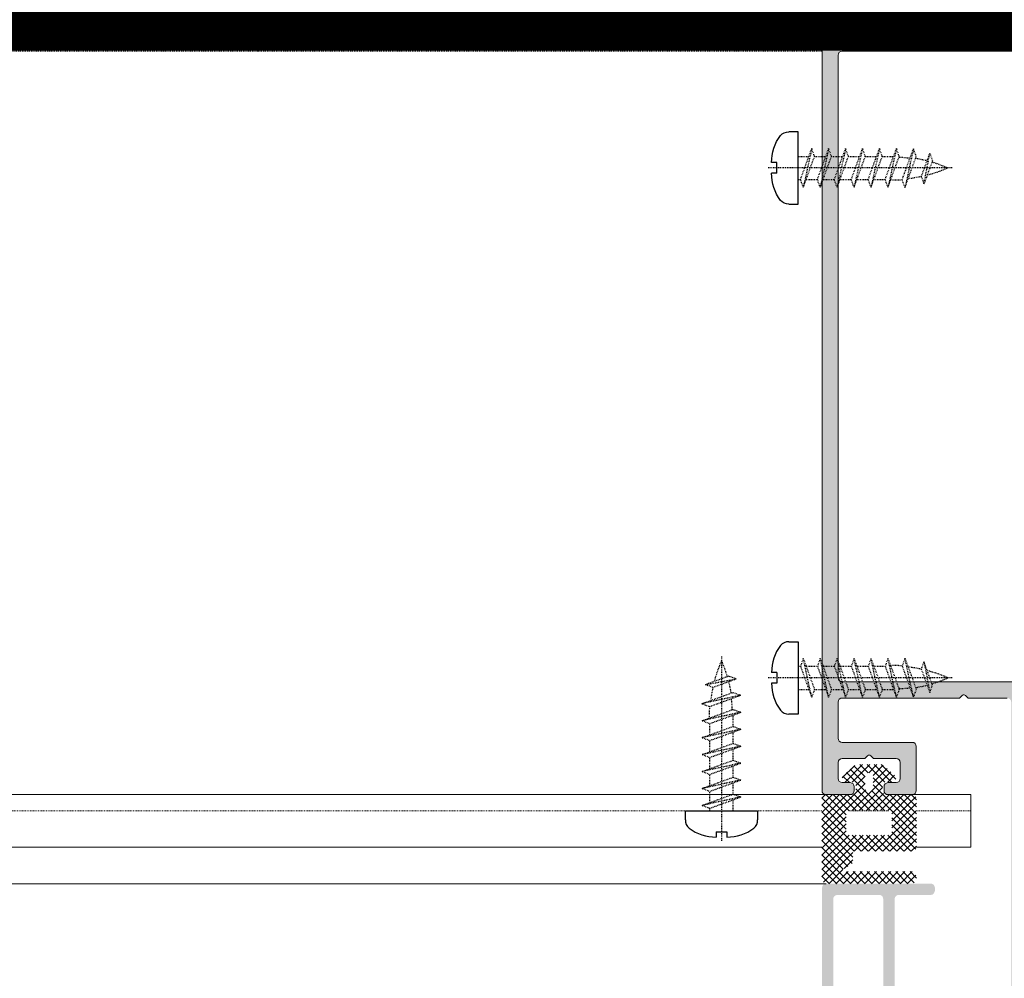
# Model space of a CAD drawing. Header units: millimetres. Extents: x -158258 to 126254, y -16359 to 60195.
# Tile 59 of 173: x -132780 to -132658, y 10580 to 10699. Entities that reach past the tile are written whole.
import ezdxf
from ezdxf.xclip import XClip

# ---------------------------------------------------------------- set-up
doc = ezdxf.new("R2010")
doc.units = ezdxf.units.MM
doc.header["$LTSCALE"] = 0.1
doc.header["$MEASUREMENT"] = 0
doc.header["$XCLIPFRAME"] = 0
doc.linetypes.add('CENTER', pattern=[2, 1.25, -0.25, 0.25, -0.25])
doc.linetypes.add('HIDDEN', pattern=[0.375, 0.25, -0.125])
for name, color, linetype, lineweight in [('01. Aluminium (Main Structure)', 6, 'Continuous', 5), ('3_Hatch', 8, 'Continuous', 0), ('S2-flooring plan', 6, 'Continuous', 5)]:
    doc.layers.add(name, color=color, linetype=linetype, lineweight=lineweight)
doc.layers.add('CENTER LINE', color=8, linetype='CENTER')
doc.layers.add('HARDWARES', color=7, linetype='Continuous')

# ---------------------------------------------------------------- blocks, each defined once
blk = doc.blocks.new('*U1024')
at = {"layer": '3_Hatch'}
for p, q in [((29.98959486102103, 199.7765712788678), (1079.986871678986, 199.7765712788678)), ((28.3994199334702, 105.4719347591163), (1079.986871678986, 105.4719347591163)), ((30.02557468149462, 98.96775415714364), (1079.986871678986, 98.96775415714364)), ((29.50582501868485, 94.41162153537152), (1079.986871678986, 94.41162153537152))]:
    blk.add_line(p, q, dxfattribs=at)
at = {"layer": '3_Hatch', "linetype": 'HIDDEN', "ltscale": 5}
blk.add_line((29.98959486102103, 197.7849324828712), (1079.986871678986, 197.7849324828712), dxfattribs=at)
at = {"layer": '3_Hatch', "linetype": 'HIDDEN'}
blk.add_line((30.02557381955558, 103.4802959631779), (1079.986871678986, 103.4802959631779), dxfattribs=at)
blk = doc.blocks.new('A$C23054C9A')
at = {"layer": '3_Hatch'}
h = blk.add_hatch(color=256, dxfattribs=at)
h.dxf.hatch_style = 1
h.paths.add_polyline_path([(10.36235835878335, 60.5273725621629), (10.36235835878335, 25.99274578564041), (10.32502586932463, 25.82786062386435), (10.21613944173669, 25.645346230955), (10.03258803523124, 25.53542278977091), (9.850073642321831, 25.51675654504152), (4.654635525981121, 25.51675654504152), (4.453454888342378, 25.53542278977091), (4.289606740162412, 25.645346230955), (4.197312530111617, 25.82786062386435), (4.16101705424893, 25.99274578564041), (4.16101705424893, 60.5273725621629), (4.197312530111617, 60.71092396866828), (4.289606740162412, 60.87477211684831), (4.453454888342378, 60.98469555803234), (4.654635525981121, 61.02202804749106), (9.850073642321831, 61.02202804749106), (10.03258803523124, 60.98469555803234), (10.21613944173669, 60.87477211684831), (10.32502586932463, 60.71092396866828)], flags=16)
h.paths.add_polyline_path([(4.16101705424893, 5.890237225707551), (4.106055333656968, 6.091417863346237), (3.996131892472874, 6.256303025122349), (3.84991297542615, 6.366226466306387), (3.648732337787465, 6.402521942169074), (3.246371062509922, 6.402521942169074), (3.063856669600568, 6.366226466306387), (2.898971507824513, 6.256303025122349), (2.789048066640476, 6.091417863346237), (2.752752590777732, 5.890237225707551), (2.752752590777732, 1.902919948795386), (2.69779087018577, 1.701739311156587), (2.587867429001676, 1.536854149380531), (2.441648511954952, 1.426930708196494), (2.240467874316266, 1.408264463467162), (-4.454491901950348, 1.408264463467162), (-4.637006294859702, 1.426930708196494), (-4.801891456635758, 1.536854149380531), (-4.911814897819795, 1.701739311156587), (-4.948110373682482, 1.902919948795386), (-4.948110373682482, 19.49896664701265), (-4.911814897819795, 19.70014728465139), (-4.801891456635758, 19.84636620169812), (-4.637006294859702, 19.95628964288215), (-4.454491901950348, 20.01125136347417), (-1.893068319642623, 20.01125136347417), (-1.710553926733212, 20.04754683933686), (-1.545668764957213, 20.15747028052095), (-1.435745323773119, 20.32235544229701), (-1.399449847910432, 20.50486983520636), (-1.399449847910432, 23.59620736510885), (-1.380783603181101, 23.7973880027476), (-1.271897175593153, 23.96227316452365), (-1.088345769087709, 24.07219660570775), (-0.88716513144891, 24.10849208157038), (2.240467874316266, 24.10849208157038), (2.441648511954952, 24.07219660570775), (2.587867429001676, 23.96227316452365), (2.69779087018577, 23.7973880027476), (2.752752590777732, 23.59620736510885), (2.752752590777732, 19.60889008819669), (2.789048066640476, 19.40770945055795), (2.898971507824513, 19.26149053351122), (3.063856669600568, 19.15156709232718), (3.246371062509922, 19.11527161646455), (3.648732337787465, 19.11527161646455), (3.84991297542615, 19.15156709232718), (3.996131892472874, 19.26149053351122), (4.106055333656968, 19.40770945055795), (4.16101705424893, 19.60889008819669), (4.16101705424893, 23.59620736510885), (4.197312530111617, 23.7973880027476), (4.289606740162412, 23.96227316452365), (4.453454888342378, 24.07219660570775), (4.654635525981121, 24.10849208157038), (9.850073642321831, 24.10849208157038), (10.03258803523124, 24.07219660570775), (10.21613944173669, 23.96227316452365), (10.32502586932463, 23.7973880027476), (10.36235835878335, 23.59620736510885), (10.36235835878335, 1.902919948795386), (10.32502586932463, 1.701739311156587), (10.21613944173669, 1.536854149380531), (10.03258803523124, 1.426930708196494), (9.850073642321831, 1.408264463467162), (4.654635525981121, 1.408264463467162), (4.453454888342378, 1.426930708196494), (4.289606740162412, 1.536854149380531), (4.197312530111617, 1.701739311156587), (4.16101705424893, 1.902919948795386)], flags=16)
h.paths.add_polyline_path([(-6.045270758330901, 4.536934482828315), (-6.35637483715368, 4.225830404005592), (-6.35637483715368, 1.902919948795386), (-6.3937073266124, 1.701739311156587), (-6.502593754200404, 1.536854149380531), (-6.667478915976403, 1.426930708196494), (-6.868659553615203, 1.408264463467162), (-9.246531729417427, 1.408264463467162), (-9.447712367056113, 1.426930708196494), (-9.593931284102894, 1.536854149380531), (-9.70385472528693, 1.701739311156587), (-9.75881644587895, 1.902919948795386), (-9.75881644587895, 2.506461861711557), (-9.795111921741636, 2.688976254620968), (-9.905035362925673, 2.853861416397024), (-10.06992052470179, 2.963784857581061), (-10.25243491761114, 3.000080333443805), (-10.45361555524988, 2.963784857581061), (-10.61850071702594, 2.853861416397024), (-10.72842415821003, 2.688976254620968), (-10.76471963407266, 2.506461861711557), (-10.76471963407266, 0.493618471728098), (-10.72842415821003, 0.3111040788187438), (-10.61850071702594, 0.1462189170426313), (-10.45361555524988, 0.03629547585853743), (-10.25243491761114, -4.035882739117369e-12), (10.25243491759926, -4.035882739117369e-12), (10.453615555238, -0.05496172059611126), (10.59983447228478, -0.1648851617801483), (10.70975791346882, -0.3111040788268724), (10.76471963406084, -0.512284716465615), (10.76471963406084, -1.518187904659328), (10.80101510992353, -1.700702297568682), (10.89227230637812, -1.865587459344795), (11.05715746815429, -1.975510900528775), (11.25833810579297, -1.99314013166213), (11.44085249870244, -1.975510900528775), (11.6057376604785, -1.865587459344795), (11.71566110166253, -1.700702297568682), (11.75195657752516, -1.518187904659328), (11.75195657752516, 61.91800779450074), (11.71566110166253, 62.11918843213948), (11.6057376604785, 62.28407359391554), (11.44085249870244, 62.39296002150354), (11.25833810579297, 62.41162626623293), (-1.746849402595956, 62.41162626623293), (-1.948030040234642, 62.39296002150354), (-2.094248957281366, 62.28407359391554), (-2.20417239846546, 62.11918843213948), (-2.259134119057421, 61.91800779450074), (-2.259134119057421, 61.5156465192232), (-2.20417239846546, 61.3507613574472), (-2.094248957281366, 61.16824696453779), (-1.948030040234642, 61.05832352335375), (-1.746849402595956, 61.02202804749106), (2.240467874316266, 61.02202804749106), (2.441648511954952, 60.98469555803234), (2.587867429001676, 60.87477211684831), (2.69779087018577, 60.71092396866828), (2.752752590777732, 60.5273725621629), (2.752752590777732, 25.99274578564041), (2.69779087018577, 25.82786062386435), (2.587867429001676, 25.645346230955), (2.441648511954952, 25.53542278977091), (2.240467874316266, 25.51675654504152), (-3.832283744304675, 25.51675654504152), (-3.997168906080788, 25.48046106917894), (-4.088426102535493, 25.42549934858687), (-4.179683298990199, 25.37053762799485), (-4.23464501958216, 25.29794667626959), (-4.289606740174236, 25.22431871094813), (-4.308272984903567, 25.13306151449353), (-4.325902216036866, 25.05943354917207), (-4.325902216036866, 24.96817635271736), (-4.308272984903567, 24.87691915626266), (-4.289606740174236, 24.78566195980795), (-4.23464501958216, 24.7120339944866), (-4.179683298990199, 24.63944304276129), (-4.088426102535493, 24.58448132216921), (-3.997168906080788, 24.54818584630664), (-3.88724546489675, 24.51085335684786), (-3.302369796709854, 24.51085335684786), (-3.101189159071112, 24.4558916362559), (-2.953933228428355, 24.34700520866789), (-2.84504680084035, 24.19974927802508), (-2.807714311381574, 23.99856864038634), (-2.807714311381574, 21.9141713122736), (-2.84504680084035, 21.71299067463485), (-2.953933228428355, 21.5481055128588), (-3.101189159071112, 21.43818207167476), (-3.302369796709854, 21.40188659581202), (-8.86283669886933, 21.40188659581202), (-9.045351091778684, 21.43818207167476), (-9.21023625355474, 21.5481055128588), (-9.320159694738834, 21.71299067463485), (-9.356455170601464, 21.9141713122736), (-9.356455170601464, 23.99856864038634), (-9.320159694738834, 24.19974927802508), (-9.21023625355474, 24.34700520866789), (-9.045351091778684, 24.4558916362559), (-8.86283669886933, 24.51085335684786), (-8.331885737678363, 24.51085335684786), (-8.130705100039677, 24.54818584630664), (-7.984486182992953, 24.65707227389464), (-7.874562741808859, 24.80432820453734), (-7.819601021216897, 25.00550884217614), (-7.874562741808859, 25.20668947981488), (-7.984486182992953, 25.35290839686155), (-8.130705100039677, 25.46283183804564), (-8.331885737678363, 25.51675654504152), (-10.25243491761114, 25.51675654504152), (-10.45361555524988, 25.46283183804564), (-10.61850071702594, 25.35290839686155), (-10.72842415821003, 25.20668947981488), (-10.76471963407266, 25.00550884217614), (-10.76471963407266, 17.9081877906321), (-10.72842415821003, 17.70700715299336), (-10.61850071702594, 17.54212199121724), (-10.45361555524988, 17.43219855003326), (-10.25243491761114, 17.39590307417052), (-9.868739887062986, 17.39590307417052), (-9.667559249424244, 17.43219855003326), (-9.48504485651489, 17.54212199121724), (-9.41141689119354, 17.70700715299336), (-9.356455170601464, 17.9081877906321), (-9.356455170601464, 19.49896664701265), (-9.320159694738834, 19.70014728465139), (-9.21023625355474, 19.84636620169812), (-9.045351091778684, 19.95628964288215), (-8.86283669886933, 20.01125136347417), (-6.868659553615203, 20.01125136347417), (-6.667478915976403, 19.95628964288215), (-6.502593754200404, 19.84636620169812), (-6.3937073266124, 19.70014728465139), (-6.35637483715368, 19.49896664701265), (-6.35637483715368, 10.24362030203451), (-6.3937073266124, 10.06110590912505), (-6.502593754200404, 9.896220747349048), (-6.667478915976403, 9.786297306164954), (-6.868659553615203, 9.731335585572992), (-8.86283669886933, 9.731335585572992), (-9.045351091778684, 9.786297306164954), (-9.21023625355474, 9.896220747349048), (-9.320159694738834, 10.06110590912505), (-9.356455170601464, 10.24362030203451), (-9.356455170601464, 11.30448521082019), (-9.41141689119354, 11.4869996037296), (-9.48504485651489, 11.65188476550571), (-9.667559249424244, 11.76180820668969), (-9.868739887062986, 11.79810368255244), (-10.25243491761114, 11.79810368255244), (-10.45361555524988, 11.76180820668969), (-10.61850071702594, 11.65188476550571), (-10.72842415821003, 11.4869996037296), (-10.76471963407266, 11.30448521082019), (-10.76471963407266, 6.987397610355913), (-10.74709040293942, 6.859844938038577), (-10.70975791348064, 6.768587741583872), (-10.65479619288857, 6.694959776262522), (-10.59983447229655, 6.639998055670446), (-10.54590976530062, 6.585036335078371), (-10.47228179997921, 6.548740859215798), (-10.39865383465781, 6.512445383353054), (-10.32606288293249, 6.493779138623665), (-10.25243491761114, 6.493779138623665), (-10.16117772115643, 6.493779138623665), (-10.08858676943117, 6.530074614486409), (-10.01495880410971, 6.567407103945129), (-9.941330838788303, 6.603702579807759), (-9.887406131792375, 6.676293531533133), (-9.8324444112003, 6.74992149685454), (-9.75881644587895, 6.987397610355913), (-9.75881644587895, 7.590939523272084), (-9.70385472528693, 7.792120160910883), (-9.593931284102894, 7.957005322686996), (-9.447712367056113, 8.066928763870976), (-9.246531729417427, 8.085595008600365), (-6.868659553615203, 8.085595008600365), (-6.667478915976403, 8.066928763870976), (-6.502593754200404, 7.957005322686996), (-6.3937073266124, 7.792120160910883), (-6.35637483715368, 7.590939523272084), (-6.35637483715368, 5.268029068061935), (-6.045270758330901, 4.956924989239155), (-5.954013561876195, 4.829372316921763), (-5.954013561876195, 4.664487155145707)])
blk = doc.blocks.new('A$C768C5112')
at = {"layer": '3_Hatch'}
h = blk.add_hatch(color=256, dxfattribs=at)
h.dxf.hatch_style = 1
h.paths.add_polyline_path([(-4.223506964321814, -41.98522546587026), (-3.912497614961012, -41.67421611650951), (-3.912497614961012, -37.70677351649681), (-4.498231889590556, -36.68251605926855), (-4.498231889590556, -2.487038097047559), (-4.461947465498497, -2.304579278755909), (-4.352057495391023, -2.139744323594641), (-4.205883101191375, -2.029854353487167), (-4.004763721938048, -1.993569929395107), (4.004763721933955, -1.993569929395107), (4.188259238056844, -2.029854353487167), (4.35205749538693, -2.139744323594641), (4.461947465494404, -2.304579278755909), (4.516892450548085, -2.487038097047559), (4.516892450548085, -36.68251605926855), (3.894873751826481, -37.70677351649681), (3.894873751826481, -41.67421611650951), (4.205883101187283, -41.98522546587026), (4.297112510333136, -42.13139986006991), (4.297112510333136, -42.27757425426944), (4.205883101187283, -42.42374864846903), (3.894873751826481, -42.71713413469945), (3.894873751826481, -46.6845767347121), (4.516892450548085, -47.70883419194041), (4.516892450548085, -53.70716784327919), (4.461947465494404, -53.8896266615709), (4.35205749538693, -54.05446161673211), (4.188259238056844, -54.16435158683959), (4.004763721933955, -54.2006360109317), (-4.004763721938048, -54.2006360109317), (-4.205883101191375, -54.16435158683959), (-4.352057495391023, -54.05446161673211), (-4.461947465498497, -53.8896266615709), (-4.498231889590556, -53.70716784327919), (-4.498231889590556, -47.70883419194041), (-3.912497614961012, -46.6845767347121), (-3.912497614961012, -42.71713413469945), (-4.223506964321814, -42.42374864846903), (-4.278451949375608, -42.27757425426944), (-4.278451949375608, -42.13139986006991)], flags=16)
h.paths.add_polyline_path([(10.03938179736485, -54.01714049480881), (9.984436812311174, -54.2006360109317), (9.965776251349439, -54.38309482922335), (9.856922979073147, -54.54792978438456), (9.692088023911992, -54.65781975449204), (9.509629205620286, -54.69410417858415), (7.003930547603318, -54.69410417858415), (6.821471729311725, -54.65781975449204), (6.637976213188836, -54.54792978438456), (6.528086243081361, -54.38309482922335), (6.510462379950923, -54.2006360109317), (6.510462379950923, -2.487038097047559), (6.528086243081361, -2.304579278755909), (6.637976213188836, -2.139744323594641), (6.821471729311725, -2.029854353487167), (7.003930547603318, -1.993569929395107), (11.88677733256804, -1.993569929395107), (12.17912612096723, -1.682560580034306), (12.32530051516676, -1.591331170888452), (12.47147490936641, -1.591331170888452), (12.59898874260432, -1.682560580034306), (12.92865865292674, -1.993569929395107), (27.50255676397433, -1.993569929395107), (27.68605228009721, -2.029854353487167), (27.86851109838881, -2.139744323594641), (27.95974050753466, -2.304579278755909), (27.99602493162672, -2.487038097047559), (27.99602493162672, -6.985269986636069), (27.95974050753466, -7.186389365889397), (27.86851109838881, -7.351224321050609), (27.68605228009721, -7.461114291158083), (27.50255676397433, -7.497398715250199), (18.81710233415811, -7.497398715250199), (18.61598295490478, -7.533683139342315), (18.45114799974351, -7.64357310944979), (18.34125802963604, -7.808408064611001), (18.30497360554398, -8.009527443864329), (18.30497360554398, -13.47707180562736), (18.34125802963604, -13.67819118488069), (18.45114799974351, -13.86065000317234), (18.61598295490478, -13.95291611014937), (18.81710233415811, -13.98920053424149), (21.79760859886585, -13.98920053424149), (21.99872797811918, -13.95291611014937), (22.16356293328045, -13.86065000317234), (22.27241620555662, -13.67819118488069), (22.29107676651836, -13.47707180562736), (22.29107676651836, -13.00122750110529), (22.27241620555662, -12.80010812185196), (22.16356293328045, -12.65393372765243), (21.99872797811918, -12.5440437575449), (21.79760859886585, -12.49013547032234), (20.80963556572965, -12.49013547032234), (20.60851618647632, -12.4528143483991), (20.46234179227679, -12.34292437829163), (20.35245182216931, -12.19674998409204), (20.29750683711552, -11.99563060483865), (20.29750683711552, -10.00309737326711), (20.35245182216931, -9.801977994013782), (20.46234179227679, -9.655803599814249), (20.60851618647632, -9.545913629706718), (20.80963556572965, -9.49096864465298), (23.64396743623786, -9.49096864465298), (23.93735292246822, -9.179959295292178), (24.08352731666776, -9.106353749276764), (24.2297017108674, -9.106353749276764), (24.35721554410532, -9.179959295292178), (24.68688545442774, -9.49096864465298), (27.50255676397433, -9.49096864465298), (27.68605228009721, -9.545913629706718), (27.86851109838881, -9.655803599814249), (27.95974050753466, -9.801977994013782), (27.99602493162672, -10.00309737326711), (27.99602493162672, -11.99563060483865), (27.95974050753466, -12.19674998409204), (27.86851109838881, -12.34292437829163), (27.68605228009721, -12.4528143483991), (27.50255676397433, -12.49013547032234), (26.51562042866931, -12.49013547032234), (26.31450104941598, -12.5440437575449), (26.16832665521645, -12.65393372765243), (26.05843668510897, -12.80010812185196), (26.00349170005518, -13.00122750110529), (26.00349170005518, -13.47707180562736), (26.05843668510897, -13.67819118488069), (26.16832665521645, -13.86065000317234), (26.31450104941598, -13.95291611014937), (26.51562042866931, -13.98920053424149), (29.51375055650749, -13.98920053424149), (29.69724607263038, -13.95291611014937), (29.86208102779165, -13.86065000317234), (29.97093430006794, -13.67819118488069), (29.98959486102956, -13.47707180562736), (29.97093430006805, 81.00442663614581), (29.86208102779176, 81.1879221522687), (29.77966355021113, 81.24286713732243), (29.69724607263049, 81.29781212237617), (29.60549831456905, 81.3066240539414), (29.5137505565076, 81.31543598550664), (-29.51375055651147, 81.31543598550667), (-29.7148699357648, 81.2978121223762), (-29.86104432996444, 81.18792215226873), (-29.97093430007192, 81.00442663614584), (-30.00721872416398, 80.84062837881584), (-30.00721872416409, -13.47707180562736), (-29.97093430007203, -13.67819118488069), (-29.86104432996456, -13.86065000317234), (-29.71486993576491, -13.95291611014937), (-29.51375055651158, -13.98920053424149), (-26.4959231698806, -13.98920053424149), (-26.31346435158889, -13.95291611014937), (-26.14862939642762, -13.86065000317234), (-26.03873942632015, -13.67819118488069), (-26.00245500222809, -13.47707180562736), (-26.00245500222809, -13.00122750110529), (-26.03873942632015, -12.80010812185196), (-26.14862939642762, -12.65393372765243), (-26.31346435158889, -12.5440437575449), (-26.4959231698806, -12.49013547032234), (-27.52018062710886, -12.49013547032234), (-27.68501558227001, -12.4528143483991), (-27.86747440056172, -12.34292437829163), (-27.97736437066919, -12.19674998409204), (-28.01364879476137, -11.99563060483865), (-28.01364879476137, -10.00309737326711), (-27.97736437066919, -9.801977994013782), (-27.86747440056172, -9.655803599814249), (-27.68501558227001, -9.545913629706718), (-27.52018062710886, -9.49096864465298), (-24.68584875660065, -9.49096864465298), (-24.37483940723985, -9.179959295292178), (-24.24732557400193, -9.106353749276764), (-24.06383005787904, -9.106353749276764), (-23.93631622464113, -9.179959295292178), (-23.62530687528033, -9.49096864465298), (-20.80963556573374, -9.49096864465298), (-20.60851618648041, -9.545913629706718), (-20.44368123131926, -9.655803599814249), (-20.33379126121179, -9.801977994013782), (-20.29750683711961, -10.00309737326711), (-20.29750683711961, -11.99563060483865), (-20.33379126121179, -12.19674998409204), (-20.44368123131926, -12.34292437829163), (-20.60851618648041, -12.4528143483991), (-20.80963556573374, -12.49013547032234), (-21.81523246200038, -12.49013547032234), (-22.01635184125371, -12.5440437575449), (-22.16252623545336, -12.65393372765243), (-22.27241620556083, -12.80010812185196), (-22.30870062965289, -13.00122750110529), (-22.30870062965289, -13.47707180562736), (-22.27241620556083, -13.67819118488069), (-22.16252623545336, -13.86065000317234), (-22.01635184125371, -13.95291611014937), (-21.81523246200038, -13.98920053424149), (-18.79740507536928, -13.98920053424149), (-18.61494625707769, -13.95291611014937), (-18.45011130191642, -13.86065000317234), (-18.34125802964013, -13.67819118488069), (-18.30393690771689, -13.47707180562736), (-18.30393690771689, -8.009527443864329), (-18.34125802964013, -7.808408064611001), (-18.45011130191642, -7.64357310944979), (-18.61494625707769, -7.533683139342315), (-18.79740507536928, -7.497398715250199), (-27.52018062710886, -7.497398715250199), (-27.68501558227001, -7.461114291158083), (-27.86747440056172, -7.351224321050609), (-27.97736437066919, -7.186389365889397), (-28.01364879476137, -6.985269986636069), (-28.01364879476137, -2.487038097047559), (-27.97736437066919, -2.304579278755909), (-27.86747440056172, -2.139744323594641), (-27.68501558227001, -2.029854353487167), (-27.52018062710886, -1.993569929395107), (-12.92762195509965, -1.993569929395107), (-12.61764930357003, -1.682560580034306), (-12.48909877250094, -1.591331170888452), (-12.3429243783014, -1.591331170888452), (-12.17808942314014, -1.682560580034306), (-11.86708007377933, -1.993569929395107), (-7.002893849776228, -1.993569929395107), (-6.801774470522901, -2.029854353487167), (-6.655600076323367, -2.139744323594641), (-6.545710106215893, -2.304579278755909), (-6.509425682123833, -2.487038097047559), (-6.509425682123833, -54.2006360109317), (-6.545710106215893, -54.38309482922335), (-6.655600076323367, -54.54792978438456), (-6.801774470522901, -54.65781975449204), (-7.002893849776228, -54.69410417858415), (-9.508592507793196, -54.69410417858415), (-9.709711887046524, -54.65781975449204), (-9.855886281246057, -54.54792978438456), (-9.965776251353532, -54.38309482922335), (-10.0020606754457, -54.2006360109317), (-10.03834509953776, -54.01714049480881), (-10.14823506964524, -53.83468167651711), (-10.31307002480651, -53.72479170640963), (-10.4955288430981, -53.70716784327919), (-11.50216243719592, -53.70716784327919), (-11.70328181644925, -53.72479170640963), (-11.8494562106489, -53.83468167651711), (-11.95934618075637, -54.01714049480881), (-12.01325446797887, -54.2006360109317), (-12.01325446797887, -56.21182980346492), (-11.95934618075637, -56.39532531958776), (-11.8494562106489, -56.55912357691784), (-11.70328181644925, -56.66901354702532), (-11.50216243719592, -56.68767410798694), (-0.5297525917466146, -56.68767410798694), (-0.201119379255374, -56.39532531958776), (-0.07256884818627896, -56.3217197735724), (0.07360554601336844, -56.3217197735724), (0.2197799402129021, -56.39532531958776), (0.5121287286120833, -56.68767410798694), (11.50216243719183, -56.68767410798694), (11.68565795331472, -56.66901354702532), (11.8494562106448, -56.55912357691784), (11.95934618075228, -56.39532531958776), (12.01429116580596, -56.21182980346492), (12.01429116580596, -54.2006360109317), (11.95934618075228, -54.01714049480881), (11.8494562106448, -53.83468167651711), (11.68565795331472, -53.72479170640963), (11.50216243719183, -53.70716784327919), (10.4965655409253, -53.70716784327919), (10.29544616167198, -53.72479170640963), (10.14927176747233, -53.83468167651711)])
h.paths.add_polyline_path([(27.99602493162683, 77.82280099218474), (27.95974050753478, 78.0062965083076), (27.86851109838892, 78.1887553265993), (27.68605228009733, 78.29864529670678), (27.50255676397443, 78.33492972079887), (-27.52018062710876, 78.3349297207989), (-27.6850155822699, 78.29864529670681), (-27.8674744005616, 78.18875532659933), (-27.97736437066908, 78.00629650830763), (-28.01364879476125, 77.82280099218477), (-28.01364879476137, 0.5121287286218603), (-27.97736437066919, 0.3110093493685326), (-27.86747440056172, 0.1648349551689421), (-27.68501558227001, 0.05494498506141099), (-27.52018062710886, 7.73070496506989e-12), (27.50255676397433, 7.73070496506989e-12), (27.68605228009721, 0.05494498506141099), (27.86851109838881, 0.1648349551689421), (27.95974050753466, 0.3110093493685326), (27.99602493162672, 0.5121287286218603)], flags=16)
at = {"layer": '01. Aluminium (Main Structure)', "linetype": 'ByBlock'}
for p, q in [((-30.00721872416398, 80.84062837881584), (-29.97093430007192, 81.00442663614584)), ((-30.00721872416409, -13.47707180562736), (-30.00721872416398, 80.84062837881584)), ((-29.97093430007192, 81.00442663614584), (-29.86104432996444, 81.18792215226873)), ((-29.86104432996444, 81.18792215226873), (-29.7148699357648, 81.2978121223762)), ((-29.7148699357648, 81.2978121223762), (-29.51375055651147, 81.31543598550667)), ((-29.51375055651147, 81.31543598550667), (29.5137505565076, 81.31543598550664)), ((-27.8674744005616, 78.18875532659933), (-27.6850155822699, 78.29864529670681)), ((-27.6850155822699, 78.29864529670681), (-27.52018062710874, 78.3349297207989)), ((-27.52018062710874, 78.3349297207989), (27.50255676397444, 78.33492972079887)), ((-28.01364879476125, 77.82280099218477), (-27.97736437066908, 78.00629650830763)), ((-28.01364879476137, 0.5121287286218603), (-28.01364879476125, 77.82280099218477)), ((-27.97736437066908, 78.00629650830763), (-27.8674744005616, 78.18875532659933)), ((-27.97736437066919, 0.3110093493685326), (-28.01364879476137, 0.5121287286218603)), ((-27.86747440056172, 0.1648349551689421), (-27.97736437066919, 0.3110093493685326)), ((-27.68501558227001, 0.05494498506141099), (-27.86747440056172, 0.1648349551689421)), ((-27.52018062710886, 7.73070496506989e-12), (-27.68501558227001, 0.05494498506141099)), ((27.50255676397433, 7.73070496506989e-12), (-27.52018062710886, 7.73070496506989e-12)), ((-28.01364879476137, -2.487038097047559), (-27.97736437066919, -2.304579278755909)), ((-27.97736437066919, -2.304579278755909), (-27.86747440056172, -2.139744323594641)), ((-27.86747440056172, -2.139744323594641), (-27.68501558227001, -2.029854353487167)), ((-27.68501558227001, -2.029854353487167), (-27.52018062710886, -1.993569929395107)), ((-27.52018062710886, -1.993569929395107), (-12.92762195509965, -1.993569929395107)), ((-12.92762195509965, -1.993569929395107), (-12.61764930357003, -1.682560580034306)), ((-12.61764930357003, -1.682560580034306), (-12.48909877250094, -1.591331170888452)), ((-12.48909877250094, -1.591331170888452), (-12.3429243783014, -1.591331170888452)), ((-12.3429243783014, -1.591331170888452), (-12.17808942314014, -1.682560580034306)), ((-12.17808942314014, -1.682560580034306), (-11.86708007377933, -1.993569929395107)), ((-11.86708007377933, -1.993569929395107), (-7.002893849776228, -1.993569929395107)), ((-28.01364879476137, -6.985269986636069), (-28.01364879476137, -2.487038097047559)), ((-27.97736437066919, -7.186389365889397), (-28.01364879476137, -6.985269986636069)), ((-27.86747440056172, -7.351224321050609), (-27.97736437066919, -7.186389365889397)), ((-27.68501558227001, -7.461114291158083), (-27.86747440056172, -7.351224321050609)), ((-27.52018062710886, -7.497398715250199), (-27.68501558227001, -7.461114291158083)), ((-18.79740507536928, -7.497398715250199), (-27.52018062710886, -7.497398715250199)), ((-18.79740507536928, -7.497398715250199), (-18.61494625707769, -7.533683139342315)), ((-18.61494625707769, -7.533683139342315), (-18.45011130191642, -7.64357310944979)), ((-18.45011130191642, -7.64357310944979), (-18.34125802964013, -7.808408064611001)), ((-18.34125802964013, -7.808408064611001), (-18.30393690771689, -8.009527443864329)), ((-18.30393690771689, -8.009527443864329), (-18.30393690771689, -13.47707180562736)), ((-27.97736437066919, -9.801977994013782), (-27.86747440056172, -9.655803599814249)), ((-27.86747440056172, -9.655803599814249), (-27.68501558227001, -9.545913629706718)), ((-27.68501558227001, -9.545913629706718), (-27.52018062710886, -9.49096864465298)), ((-27.52018062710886, -9.49096864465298), (-24.68584875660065, -9.49096864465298)), ((-24.68584875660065, -9.49096864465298), (-24.37483940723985, -9.179959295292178)), ((-24.37483940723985, -9.179959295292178), (-24.24732557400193, -9.106353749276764)), ((-24.24732557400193, -9.106353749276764), (-24.06383005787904, -9.106353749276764)), ((-24.06383005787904, -9.106353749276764), (-23.93631622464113, -9.179959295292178)), ((-23.93631622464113, -9.179959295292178), (-23.62530687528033, -9.49096864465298)), ((-23.62530687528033, -9.49096864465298), (-20.80963556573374, -9.49096864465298)), ((-20.80963556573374, -9.49096864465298), (-20.60851618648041, -9.545913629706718)), ((-20.60851618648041, -9.545913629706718), (-20.44368123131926, -9.655803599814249)), ((-20.44368123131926, -9.655803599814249), (-20.33379126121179, -9.801977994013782)), ((-28.01364879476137, -10.00309737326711), (-27.97736437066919, -9.801977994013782)), ((-28.01364879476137, -11.99563060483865), (-28.01364879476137, -10.00309737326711)), ((-20.33379126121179, -9.801977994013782), (-20.29750683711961, -10.00309737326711)), ((-20.29750683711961, -10.00309737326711), (-20.29750683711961, -11.99563060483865)), ((-27.97736437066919, -12.19674998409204), (-28.01364879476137, -11.99563060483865)), ((-27.86747440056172, -12.34292437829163), (-27.97736437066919, -12.19674998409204)), ((-20.33379126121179, -12.19674998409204), (-20.44368123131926, -12.34292437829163)), ((-20.29750683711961, -11.99563060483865), (-20.33379126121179, -12.19674998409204)), ((-27.68501558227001, -12.4528143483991), (-27.86747440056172, -12.34292437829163)), ((-27.52018062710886, -12.49013547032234), (-27.68501558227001, -12.4528143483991)), ((-26.4959231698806, -12.49013547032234), (-27.52018062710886, -12.49013547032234)), ((-26.4959231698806, -12.49013547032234), (-26.31346435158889, -12.5440437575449)), ((-26.31346435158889, -12.5440437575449), (-26.14862939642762, -12.65393372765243)), ((-26.14862939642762, -12.65393372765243), (-26.03873942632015, -12.80010812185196)), ((-26.03873942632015, -12.80010812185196), (-26.00245500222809, -13.00122750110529)), ((-26.00245500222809, -13.00122750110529), (-26.00245500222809, -13.47707180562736)), ((-22.30870062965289, -13.00122750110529), (-22.27241620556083, -12.80010812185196)), ((-22.30870062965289, -13.00122750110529), (-22.30870062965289, -13.47707180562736)), ((-22.27241620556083, -12.80010812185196), (-22.16252623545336, -12.65393372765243)), ((-22.16252623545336, -12.65393372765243), (-22.01635184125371, -12.5440437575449)), ((-22.01635184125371, -12.5440437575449), (-21.81523246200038, -12.49013547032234)), ((-20.80963556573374, -12.49013547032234), (-21.81523246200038, -12.49013547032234)), ((-20.60851618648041, -12.4528143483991), (-20.80963556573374, -12.49013547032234)), ((-20.44368123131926, -12.34292437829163), (-20.60851618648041, -12.4528143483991)), ((-29.97093430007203, -13.67819118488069), (-30.00721872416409, -13.47707180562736)), ((-29.86104432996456, -13.86065000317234), (-29.97093430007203, -13.67819118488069)), ((-29.71486993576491, -13.95291611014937), (-29.86104432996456, -13.86065000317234)), ((-29.51375055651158, -13.98920053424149), (-29.71486993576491, -13.95291611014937)), ((-26.4959231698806, -13.98920053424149), (-29.51375055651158, -13.98920053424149)), ((-26.31346435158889, -13.95291611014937), (-26.4959231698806, -13.98920053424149)), ((-26.14862939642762, -13.86065000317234), (-26.31346435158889, -13.95291611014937)), ((-26.03873942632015, -13.67819118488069), (-26.14862939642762, -13.86065000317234)), ((-26.00245500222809, -13.47707180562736), (-26.03873942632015, -13.67819118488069)), ((-22.27241620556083, -13.67819118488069), (-22.30870062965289, -13.47707180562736)), ((-22.16252623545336, -13.86065000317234), (-22.27241620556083, -13.67819118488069)), ((-22.01635184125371, -13.95291611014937), (-22.16252623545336, -13.86065000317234)), ((-21.81523246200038, -13.98920053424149), (-22.01635184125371, -13.95291611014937)), ((-18.79740507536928, -13.98920053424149), (-21.81523246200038, -13.98920053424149)), ((-18.61494625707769, -13.95291611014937), (-18.79740507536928, -13.98920053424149)), ((-18.45011130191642, -13.86065000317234), (-18.61494625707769, -13.95291611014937)), ((-18.34125802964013, -13.67819118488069), (-18.45011130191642, -13.86065000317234)), ((-18.30393690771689, -13.47707180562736), (-18.34125802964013, -13.67819118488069))]:
    blk.add_line(p, q, dxfattribs=at)
blk = doc.blocks.new('*U1030')
at = {"layer": 'CENTER LINE', "linetype": 'CENTER'}
blk.add_line((0, -19.12470507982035), (0, 3.774010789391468), dxfattribs=at)
at = {"layer": 'HARDWARES', "linetype": 'Continuous'}
for p, q in [((-0.6609298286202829, 2.613080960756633), (-0.6609298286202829, 3.274010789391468)), ((0.6609298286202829, 2.613080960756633), (-0.6609298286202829, 2.613080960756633)), ((0.6609298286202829, 2.613080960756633), (0.6609298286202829, 3.274010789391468)), ((-4.488571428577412, 0), (-4.488571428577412, 1.150185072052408)), ((4.488571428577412, 0), (-4.488571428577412, 0)), ((4.488571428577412, 1.150184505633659), (4.488571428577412, 0))]:
    blk.add_line(p, q, dxfattribs=at)
at = {"layer": 'HARDWARES'}
for p, q in [((4.488571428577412, 0), (-4.488571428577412, 0)), ((4.488571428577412, 0.817582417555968), (4.488571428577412, 0))]:
    blk.add_line(p, q, dxfattribs=at)
at = {"layer": 'HARDWARES', "linetype": 'HIDDEN'}
for p, q in [((1.440000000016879, 0), (1.440000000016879, -0.3061200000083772)), ((1.440000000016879, -1.004879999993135), (1.440000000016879, -2.408519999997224)), ((-1.440000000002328, -2.053199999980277), (-1.440000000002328, -3.456749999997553)), ((1.440000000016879, -3.107279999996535), (1.440000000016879, -4.510920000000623)), ((-1.440000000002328, -4.155599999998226), (-1.440000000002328, -5.559150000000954)), ((1.440000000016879, -5.209680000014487), (1.440000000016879, -6.613320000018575)), ((-1.440000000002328, -6.258000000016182), (-1.440000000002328, -7.661550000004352)), ((1.440000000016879, -7.312080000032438), (1.440000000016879, -8.715720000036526)), ((-1.440000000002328, -8.360400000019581), (-1.440000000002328, -9.763950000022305)), ((1.440000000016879, -9.414480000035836), (1.440000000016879, -10.81812000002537)), ((-1.440000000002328, -10.46280000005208), (-1.440000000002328, -11.8663500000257)), ((1.076159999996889, -15.31407514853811), (-1.811639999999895, -16.36515514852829)), ((1.986480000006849, -15.64551514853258), (-1.811639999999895, -16.36515514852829)), ((-0.9011999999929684, -16.69647514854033), (1.986480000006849, -15.64551514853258)), ((1.076159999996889, -15.31407514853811), (1.986480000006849, -15.64551514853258)), ((-1.811639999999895, -16.36515514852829), (-0.9011999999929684, -16.69647514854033))]:
    blk.add_line(p, q, dxfattribs=at)
for points in [[(-1.440000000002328, 1.45519e-11), (-1.440000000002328, -1.354349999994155)], [(2.400000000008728, -0.655559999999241), (1.440000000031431, -0.3061199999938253), (-2.399999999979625, -1.703759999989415), (2.400000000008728, -0.655559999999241), (-1.440000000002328, -2.053200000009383), (-2.399999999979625, -1.703759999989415)], [(2.400000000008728, -2.757960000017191), (1.440000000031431, -2.408519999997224), (-2.399999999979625, -3.806160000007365), (2.400000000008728, -2.757960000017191), (-1.440000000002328, -4.155599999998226), (-2.399999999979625, -3.806160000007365)], [(2.400000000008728, -4.860360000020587), (1.440000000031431, -4.510920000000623), (-2.399999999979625, -5.908560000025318), (2.400000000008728, -4.860360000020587), (-1.440000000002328, -6.258000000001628), (-2.399999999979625, -5.908560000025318)], [(2.400000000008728, -6.962760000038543), (1.440000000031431, -6.613320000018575), (-2.399999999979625, -8.010960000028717), (2.400000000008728, -6.962760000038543), (-1.440000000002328, -8.360400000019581), (-2.399999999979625, -8.010960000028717)], [(2.400000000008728, -9.06516000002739), (1.440000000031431, -8.715720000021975), (-2.399999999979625, -10.11336000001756), (2.400000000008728, -9.06516000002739), (-1.440000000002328, -10.46280000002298), (-2.399999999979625, -10.11336000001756)], [(2.400000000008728, -11.17120999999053), (1.440000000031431, -10.82176999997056), (-2.399999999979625, -12.21940999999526), (2.400000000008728, -11.17120999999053), (-1.440000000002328, -12.56885000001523), (-2.399999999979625, -12.21940999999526)], [(2.428054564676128, -13.28330415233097), (1.468054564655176, -12.93386415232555), (-2.371945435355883, -14.33150415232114), (2.428054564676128, -13.28330415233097), (-1.411945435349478, -14.68094415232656), (-2.371945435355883, -14.33150415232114)]]:
    blk.add_lwpolyline(points, dxfattribs=at)
at = {"layer": 'HARDWARES', "linetype": 'Continuous'}
for centre, radius, start, end in [((-0.7055913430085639, -2.297439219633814), 5.571559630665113, 89.54071651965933, 126.6337815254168), ((0.7055912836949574, -2.297439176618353), 5.571559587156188, 53.36621261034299, 90.45928287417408), ((-3.117142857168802, 1.150185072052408), 1.37142857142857, 131.7376037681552, 180), ((3.117142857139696, 1.150184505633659), 1.37142857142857, 0, 48.2623911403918)]:
    blk.add_arc(centre, radius, start, end, dxfattribs=at)
at = {"layer": 'HARDWARES', "linetype": 'HIDDEN'}
for centre, radius, start, end in [((-15.26299043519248, -11.79904749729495), 16.79315957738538, 356.0960692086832, 1.058428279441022), ((15.43309956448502, -11.79904749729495), 16.79315957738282, 182.5080075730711, 187.2926171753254), ((15.34804499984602, -11.81309849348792), 16.79315957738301, 189.5794861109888, 194.562172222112), ((-15.34804499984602, -11.81309849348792), 16.79315957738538, 347.9668111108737, 353.6815361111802), ((15.34804499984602, -11.81309849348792), 16.79315957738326, 196.6931290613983, 203.9434805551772), ((-15.34804499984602, -11.81309849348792), 16.79315957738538, 336.0565194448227, 345.4243000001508)]:
    blk.add_arc(centre, radius, start, end, dxfattribs=at)
blk = doc.blocks.new('*U996')
at = {"layer": '3_Hatch'}
h = blk.add_hatch(dxfattribs=at)
h.set_pattern_fill('ANSI37', color=256, scale=5)
h.set_pattern_definition([(45, (-26191.75418318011, -14950.54475466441), (-0.4419417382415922, 0.4419417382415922), []), (135, (-26191.75418318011, -14950.54475466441), (-0.4419417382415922, -0.4419417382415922), [])])
edge = h.paths.add_edge_path(flags=16)
edge.add_line((-27.02557415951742, 100.9353359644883), (-27.02557391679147, 102.9922385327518))
edge.add_arc((-26.52557391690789, 102.9922384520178), 0.4999999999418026, 89.99998842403, 179.9999907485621, ccw=False)
edge.add_line((-26.52557381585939, 103.4922384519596), (-21.84557433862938, 103.4922375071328))
edge.add_arc((-21.84557443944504, 102.9922375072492), 0.4999999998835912, -9.274355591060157e-06, 89.99998844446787, ccw=False)
edge.add_line((-21.34557443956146, 102.9922374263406), (-21.3455746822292, 100.9353348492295))
edge.add_arc((-21.84557468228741, 100.93533493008), 0.500000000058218, 269.9999883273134, 359.9999907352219, ccw=False)
edge.add_line((-21.84557478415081, 100.4353349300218), (-26.52557426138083, 100.4353358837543))
edge.add_arc((-26.52557415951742, 100.9353358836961), 0.4999999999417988, 179.999990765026, 269.99998835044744, ccw=False)
edge = h.paths.add_edge_path(flags=16)
edge.add_line((-23.85595717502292, 106.0046557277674), (-24.45521685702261, 106.0046557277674))
edge.add_arc((-24.45521685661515, 106.2046557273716), 0.1999999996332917, 180, 269.99999998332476, ccw=False)
edge.add_line((-24.65521685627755, 106.2046557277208), (-24.65521685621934, 107.9978308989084))
edge.add_arc((-24.45521685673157, 107.9978308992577), 0.1999999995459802, 90.00000009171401, 180.0000001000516, ccw=False)
edge.add_line((-24.45521685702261, 108.1978308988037), (-23.85595717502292, 108.1978308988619))
edge.add_arc((-23.8559571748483, 107.9978308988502), 0.2000000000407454, 0, 90.00000004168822, ccw=False)
edge.add_line((-23.65595717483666, 107.9978308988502), (-23.65595717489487, 106.2046557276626))
edge.add_arc((-23.85595717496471, 106.2046557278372), 0.2000000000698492, 269.99999998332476, 359.9999999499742, ccw=False)
edge = h.paths.add_edge_path()
edge.add_line((-26.02325532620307, 109.0662557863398), (-27.44695648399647, 107.7523584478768))
edge.add_arc((-26.93778407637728, 107.5368075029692), 0.5529183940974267, 157.0553165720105, 290.8746305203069)
edge.add_line((-26.7407658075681, 107.0201813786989), (-26.2407658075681, 107.0201812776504))
edge.add_arc((-26.21088184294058, 106.6117028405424), 0.409570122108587, -15.274822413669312, 94.18426017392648, ccw=False)
edge.add_line((-25.81578049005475, 106.5038019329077), (-25.81576864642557, 105.9465910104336))
edge.add_arc((-26.34721969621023, 105.9888483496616), 0.5331284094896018, 284.20778710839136, 355.4537977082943, ccw=False)
edge.add_line((-26.21636911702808, 105.4720272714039), (-29.78904490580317, 105.4718758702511))
edge.add_arc((-29.77557348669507, 105.2222390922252), 0.250000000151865, 93.08891792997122, 179.9999883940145)
edge.add_line((-30.02557348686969, 105.2222391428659), (-30.02557545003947, 94.94416664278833))
edge.add_arc((-29.26374881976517, 95.18833341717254), 0.7999982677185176, 197.7707460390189, 256.1410221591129)
edge.add_line((-29.45537478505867, 94.41162451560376), (-18.74641887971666, 94.41161990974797))
edge.add_arc((-19.12635847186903, 95.16166100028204), 0.8407828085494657, 296.8648754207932, 423.1227294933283)
edge.add_line((-18.746256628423, 95.91161987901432), (-26.98108857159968, 95.91162154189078))
edge.add_arc((-27.17070124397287, 96.07455414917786), 0.2500000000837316, 89.99998832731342, 319.32780379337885, ccw=False)
edge.add_line((-27.17070119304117, 96.32455414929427), (-26.40350272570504, 96.80961300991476))
edge.add_arc((-26.67070098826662, 97.23222996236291), 0.5000000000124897, 302.3029944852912, 359.9999839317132)
edge.add_line((-26.17070098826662, 97.23222982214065), (-26.17070070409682, 98.24554795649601))
edge.add_arc((-25.97070071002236, 98.24549856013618), 0.2000000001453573, 89.99998837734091, 179.985848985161, ccw=False)
edge.add_line((-25.97070066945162, 98.44549856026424), (-18.78557491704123, 98.44549710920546))
edge.add_arc((-18.78557481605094, 98.94549710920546), 0.5000000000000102, 269.999988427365, 359.9999892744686)
edge.add_line((-18.28557481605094, 98.94549701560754), (-18.28557379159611, 104.9718927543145))
edge.add_arc((-18.78557379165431, 104.9718928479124), 0.5000000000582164, 359.9999892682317, 449.9977882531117)
edge.add_line((-18.78555449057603, 105.4718928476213), (-22.09477775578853, 105.4720205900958))
edge.add_arc((-21.96392696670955, 105.9888416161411), 0.5331284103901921, 184.5461790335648, 255.79218964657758, ccw=False)
edge.add_line((-22.49537803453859, 105.9465844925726), (-22.49537792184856, 106.503795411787))
edge.add_arc((-22.09798023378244, 106.6093163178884), 0.4111685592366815, 86.15278196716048, 194.8705837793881, ccw=False)
edge.add_line((-22.07039239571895, 107.019558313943), (-21.57039235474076, 107.020174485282))
edge.add_arc((-21.37337387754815, 107.5368005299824), 0.5529183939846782, 249.125346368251, 382.944660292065)
edge.add_line((-20.86420138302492, 107.7523512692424), (-22.28790201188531, 109.0662491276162))
edge.add_arc((-22.73640515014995, 108.403795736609), 0.7999997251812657, 55.90068356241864, 89.99987034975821)
edge.add_line((-22.73640333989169, 109.203795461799), (-25.57475229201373, 109.2038018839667))
edge.add_arc((-25.57475245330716, 108.4038018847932), 0.7999999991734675, 89.9999884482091, 124.0992802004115)
for p, q in [((-29.98959486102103, 199.7765712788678), (-100, 199.7765712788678)), ((-28.3994199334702, 105.4719347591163), (-100, 105.4719347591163)), ((-11.51046237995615, 105.4719347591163), (-19.87129064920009, 105.4719347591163)), ((-30.02557468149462, 98.96775415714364), (-100, 98.96775415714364)), ((-11.51046237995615, 98.96775415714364), (-18.28557481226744, 98.96775415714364)), ((-29.50582501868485, 94.41162153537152), (-100, 94.41162153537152))]:
    blk.add_line(p, q, dxfattribs=at)
at = {"layer": '3_Hatch', "linetype": 'HIDDEN', "ltscale": 5}
for p, q in [((-29.98959486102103, 197.7849324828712), (-100, 197.7849324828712)), ((-21.73695149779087, 103.4802959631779), (-26.63420110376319, 103.4802959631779)), ((-11.51046237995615, 103.4802959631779), (-18.28557404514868, 103.4802959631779))]:
    blk.add_line(p, q, dxfattribs=at)
at = {"layer": '3_Hatch', "linetype": 'HIDDEN'}
blk.add_line((-30.02557381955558, 103.4802959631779), (-100, 103.4802959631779), dxfattribs=at)
at = {"layer": '3_Hatch'}
blk.add_lwpolyline([(-11.51046237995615, 105.4719347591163), (-11.51046237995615, 98.96775415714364)], dxfattribs=at)
blk.add_blockref('A$C768C5112', (0, 119.4611352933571), dxfattribs=at)
at = {"layer": '3_Hatch', "xscale": -1}
blk.add_blockref('A$C23054C9A', (-18.24748691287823, 31.99999526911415), dxfattribs=at)
at = {"layer": 'HARDWARES', "xscale": -1, "rotation": 90}
blk.add_blockref('*U1030', (-32.98959486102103, 183.2849324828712), dxfattribs=at)
at = {"layer": 'HARDWARES'}
for p, rotation in [((-32.98959486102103, 119.9719347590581), 90.00000000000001), ((-42.48959486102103, 103.4802959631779), 180)]:
    blk.add_blockref('*U1030', p, dxfattribs=dict(at, rotation=rotation))
blk = doc.blocks.new('*U900')
at = {"layer": 'S2-flooring plan', "color": 5, "true_color": 0x0000fa}
blk.add_lwpolyline([(-300, 300), (300, 300), (300, -300), (-300, -300)], close=True, dxfattribs=at)
blk = doc.blocks.new('*U901')
at = {"layer": 'S2-flooring plan', "color": 0, "linetype": 'ByBlock', "lineweight": -2, "transparency": 16777216}
blk.add_blockref('*U900', (7248, 0), dxfattribs=at)

msp = doc.modelspace()

# ---------------------------------------------------------------- hatches: boundary and pattern name
at = {"layer": 'S2-flooring plan', "true_color": 0xb8b8b8}
h = msp.add_hatch(dxfattribs=at)
h.set_pattern_fill('ANSI31', color=9, scale=1000, double=1)
h.set_pattern_definition([(45, (0, 0), (-88.38834764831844, 88.38834764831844), [])])
h.paths.add_polyline_path([(-140025.6920707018, 16594.90591963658), (-138677.151571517, 16594.90591956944), (-138677.1515727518, 15774.63642242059), (-139246.8442811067, 15774.63642248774), (-139246.8442811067, 15624.63642248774), (-138677.151573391, 15624.63642248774), (-138677.151573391, 15033.1097157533), (-138527.1515646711, 15033.10969839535), (-138527.1515646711, 15083.10971205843), (-135250.6920728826, 15083.10971603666), (-135250.6920728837, 15033.10971596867), (-135175.2981630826, 15033.10971567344), (-135175.2981630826, 15484.62758238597), (-135050.6920728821, 15484.62758238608), (-135050.6920728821, 15513.70881673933), (-134626.4582687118, 15513.70881749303), (-134626.4582687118, 14836.33618620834), (-134551.0643584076, 14836.33618620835), (-134551.0643584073, 14886.33618595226), (-132173.6920707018, 14886.33618588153), (-132173.6920707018, 11324.62778996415), (-131555.7301500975, 11324.14038616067), (-131555.7301500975, 10697.31281764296), (-140025.6920707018, 10697.79993427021)])

# ---------------------------------------------------------------- linework, layer by layer
at = {"layer": 'S2-flooring plan', "color": 9, "true_color": 0xbdbdbd, "const_width": 5}
msp.add_lwpolyline([(-140025.6920707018, 16594.90591963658), (-138677.151571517, 16594.90591956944), (-138677.1515727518, 15774.63642242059), (-139246.8442811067, 15774.63642248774), (-139246.8442811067, 15624.63642248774), (-138677.151573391, 15624.63642248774), (-138677.151573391, 15033.1097157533), (-138527.1515646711, 15033.10969839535), (-138527.1515646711, 15083.10971205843), (-135250.6920728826, 15083.10971603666), (-135250.6920728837, 15033.10971596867), (-135175.2981630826, 15033.10971567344), (-135175.2981630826, 15484.62758238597), (-135050.6920728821, 15484.62758238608), (-135050.6920728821, 15513.70881673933), (-134626.4582687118, 15513.70881749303), (-134626.4582687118, 14836.33618620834), (-134551.0643584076, 14836.33618620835), (-134551.0643584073, 14886.33618595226), (-132173.6920707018, 14886.33618588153), (-132173.6920707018, 11324.62778996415), (-131555.7301500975, 11324.14038616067), (-131555.7301500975, 10697.31281764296), (-140025.6920707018, 10697.79993427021)], close=True, dxfattribs=at)

# ---------------------------------------------------------------- block references
at = {"layer": '3_Hatch', "transparency": 33554687}
for name, p in [('*U1024', (-133830.6979838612, 10497.02364948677)), ('*U996', (-132650.7111121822, 10497.02365017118, 0.003052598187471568))]:
    msp.add_blockref(name, p, dxfattribs=at)
at = {"layer": 'S2-flooring plan'}
ref = msp.add_blockref('*U901', (-139725.6920707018, 10397.80022159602), dxfattribs=at)
XClip(ref).set_block_clipping_path([(-300, 6197.105698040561), (1048.5404991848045, 6197.1056979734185), (1048.5404979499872, 5376.8362008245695), (478.8477895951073, 5376.836200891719), (478.8477895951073, 5226.836200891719), (1048.5404973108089, 5226.836200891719), (1048.5404973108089, 4635.30949415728), (1198.5405060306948, 4635.30947679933), (1198.5405060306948, 4685.30949046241), (4474.999997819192, 4685.30949444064), (4474.999997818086, 4635.30949437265), (4550.393907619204, 4635.309494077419), (4550.393907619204, 5086.82736078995), (4674.9999978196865, 5086.827360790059), (4674.9999978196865, 5115.90859514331), (5099.233801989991, 5115.90859589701), (5099.233801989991, 4438.53596461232), (5174.627712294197, 4438.535964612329), (5174.627712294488, 4488.535964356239), (7552, 4488.535964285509), (7552, 926.8275683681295), (8169.9619206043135, 926.34016456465), (8169.9619206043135, 299.5125960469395), (-300, 299.99971267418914)])

doc.saveas('drawing.dxf')
